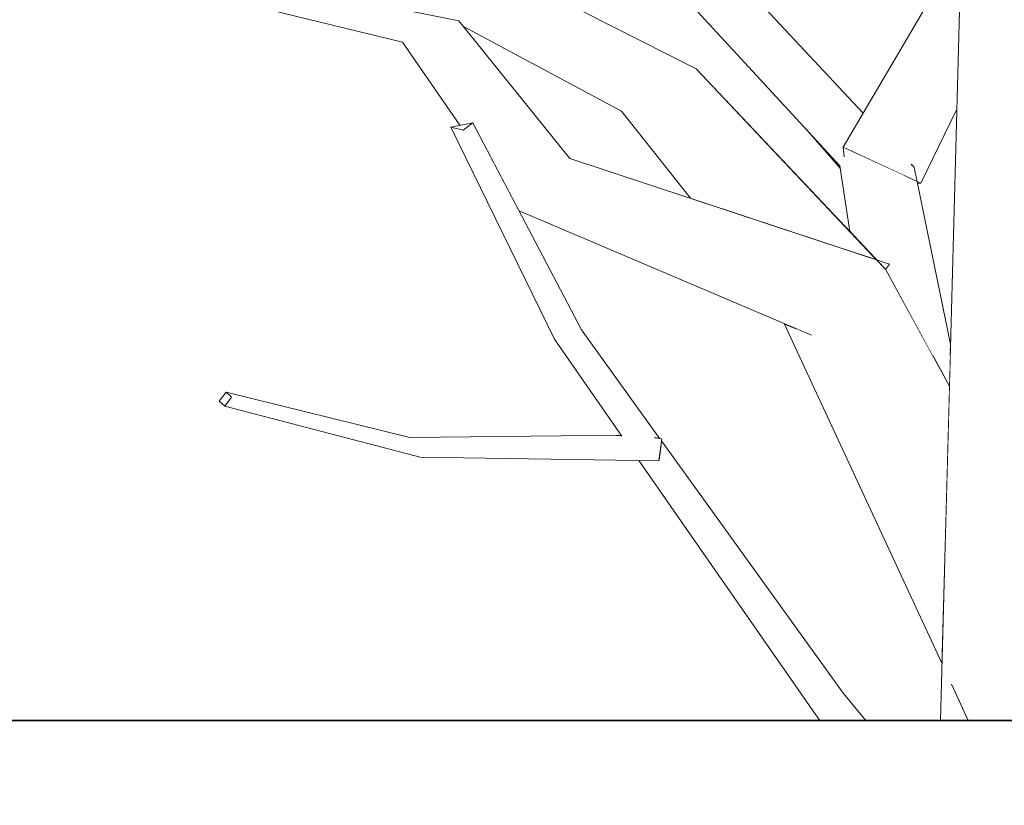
# Model space of a CAD drawing. Extents: x -289599 to -184549, y 66678 to 295474.
# Tile 177 of 256: x -265590 to -265411, y 71498 to 71641. Entities that reach past the tile are written whole.
import ezdxf

# ---------------------------------------------------------------- set-up
doc = ezdxf.new("R2010")
doc.units = 0
doc.header["$MEASUREMENT"] = 0
doc.linetypes.add('Wipeout_Contour', pattern=[1000, 0, -1000])
doc.layers.add('arch drzewa', color=8, linetype='Continuous')
doc.layers.add('Model stropy', color=8, linetype='Continuous')
doc.layers.add('arch drzewa_Nr_Pióra__4', color=8, linetype='Continuous', lineweight=9)
doc.layers.add('Model stropy_Nr_Pióra__26', color=8, linetype='Continuous', lineweight=35)

msp = doc.modelspace()

# ---------------------------------------------------------------- wipeouts: each hides what was drawn before it
at = {"color": 254, "linetype": 'Wipeout_Contour', "lineweight": 0, "ltscale": 1288804.357839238}
msp.add_wipeout([(-265466.85, 71656.11), (-265476.98, 71653.46), (-265437.49, 71622.04), (-265436.49, 71623.74)], dxfattribs=at).dxf.layer = 'arch drzewa'
at = {"color": 254, "linetype": 'Wipeout_Contour', "lineweight": 0, "ltscale": 1611046.548629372}
msp.add_wipeout([(-265487.66, 71584.39), (-265488.46, 71581.54), (-265475.46, 71564.59), (-265474.38, 71564.82), (-265473.41, 71564.64)], dxfattribs=at).dxf.layer = 'arch drzewa'
at = {"color": 254, "linetype": 'Wipeout_Contour', "lineweight": 0, "ltscale": 1926976.399866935}
msp.add_wipeout([(-266429.89, 71363.5), (-266079.89, 71363.5), (-266079.89, 71263.5), (-260835.35, 71263.5), (-260835.35, 71513.5), (-266429.89, 71513.5)], dxfattribs=at).dxf.layer = 'Model stropy'

# ---------------------------------------------------------------- next in the draw order: wipeouts: each hides what was drawn before it
at = {"color": 254, "linetype": 'Wipeout_Contour', "lineweight": 0, "ltscale": 2254987.102704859}
msp.add_wipeout([(-265418.99, 71642.2), (-265412.16, 71513.5), (-265404.66, 71513.5), (-265404.53, 71535.95), (-265409.47, 71578.99), (-265404.13, 71605.73), (-265403.93, 71641.28)], dxfattribs=at).dxf.layer = 'arch drzewa'
at = {"color": 254, "linetype": 'Wipeout_Contour', "lineweight": 0, "ltscale": 966717.341884}
msp.add_wipeout([(-265487.66, 71584.39), (-265507.37, 71621.98), (-265509.14, 71620.61)], dxfattribs=at).dxf.layer = 'arch drzewa'
at = {"color": 254, "linetype": 'Wipeout_Contour', "lineweight": 0, "ltscale": 1288620.25969103}
msp.add_wipeout([(-265440.04, 71518.41), (-265439.61, 71514.42), (-265438.64, 71513.5), (-265436.02, 71513.5)], dxfattribs=at).dxf.layer = 'arch drzewa'

# ---------------------------------------------------------------- next in the draw order: wipeouts: each hides what was drawn before it
at = {"color": 254, "linetype": 'Wipeout_Contour', "lineweight": 0, "ltscale": 1932838.942116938}
msp.add_wipeout([(-265422.45, 71513.5), (-265417.41, 71513.5), (-265420.24, 71519.6), (-265413.42, 71513.5), (-265412.16, 71513.5), (-265418.99, 71642.2)], dxfattribs=at).dxf.layer = 'arch drzewa'
at = {"color": 254, "linetype": 'Wipeout_Contour', "lineweight": 0, "ltscale": 966558.501338}
msp.add_wipeout([(-265473.42, 71561.92), (-265440.04, 71518.41), (-265473.12, 71564.24)], dxfattribs=at).dxf.layer = 'arch drzewa'
at = {"color": 254, "linetype": 'Wipeout_Contour', "lineweight": 0, "ltscale": 966466.378471}
msp.add_wipeout([(-265439.61, 71514.42), (-265438.79, 71513.5), (-265438.64, 71513.5)], dxfattribs=at).dxf.layer = 'arch drzewa'

# ---------------------------------------------------------------- next in the draw order: wipeouts: each hides what was drawn before it
at = {"color": 254, "linetype": 'Wipeout_Contour', "lineweight": 0, "ltscale": 1611030.938789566}
msp.add_wipeout([(-265488.46, 71581.54), (-265473.63, 71561.16), (-265475.48, 71564.4), (-265475.57, 71564.54), (-265475.46, 71564.59)], dxfattribs=at).dxf.layer = 'arch drzewa'
at = {"color": 254, "linetype": 'Wipeout_Contour', "lineweight": 0, "ltscale": 966463.770099}
msp.add_wipeout([(-265423.89, 71579.75), (-265420.82, 71574.14), (-265420.67, 71579.67)], dxfattribs=at).dxf.layer = 'arch drzewa'
at = {"color": 254, "linetype": 'Wipeout_Contour', "lineweight": 0, "ltscale": 966403.274147}
msp.add_wipeout([(-265420.24, 71519.6), (-265417.41, 71513.5), (-265413.42, 71513.5)], dxfattribs=at).dxf.layer = 'arch drzewa'
at = {"color": 254, "linetype": 'Wipeout_Contour', "lineweight": 0, "ltscale": 1288633.326093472}
msp.add_wipeout([(-265445.84, 71515.54), (-265443.45, 71513.5), (-265438.79, 71513.5), (-265439.61, 71514.42)], dxfattribs=at).dxf.layer = 'arch drzewa'

# ---------------------------------------------------------------- next in the draw order: linework, layer by layer
at = {"layer": 'arch drzewa_Nr_Pióra__4', "linetype": 'Continuous'}
msp.add_line((-265417.41, 71513.5), (-265420.46, 71520.06), dxfattribs=at)

# ---------------------------------------------------------------- next in the draw order: wipeouts: each hides what was drawn before it
at = {"color": 254, "linetype": 'Wipeout_Contour', "lineweight": 0, "ltscale": 2255173.28177519}
msp.add_wipeout([(-265440.7, 71614.16), (-265420.65, 71580.46), (-265420.61, 71581.81), (-265427.25, 71613.89), (-265429.31, 71613.93), (-265428.12, 71612), (-265433.26, 71614.01)], dxfattribs=at).dxf.layer = 'arch drzewa'
at = {"color": 254, "linetype": 'Wipeout_Contour', "lineweight": 0, "ltscale": 966482.534129}
msp.add_wipeout([(-265445.84, 71515.54), (-265444.37, 71513.5), (-265443.45, 71513.5)], dxfattribs=at).dxf.layer = 'arch drzewa'

# ---------------------------------------------------------------- next in the draw order: linework, layer by layer
at = {"layer": 'Model stropy_Nr_Pióra__26', "linetype": 'Continuous'}
msp.add_line((-266429.89, 71513.5), (-260835.35, 71513.5), dxfattribs=at)

# ---------------------------------------------------------------- next in the draw order: wipeouts: each hides what was drawn before it
at = {"color": 254, "linetype": 'Wipeout_Contour', "lineweight": 0, "ltscale": 2577331.655105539}
msp.add_wipeout([(-265440.7, 71614.16), (-265438.91, 71602.23), (-265434.06, 71597.09), (-265431.69, 71596.31), (-265432.41, 71595.34), (-265423.89, 71579.75), (-265420.67, 71579.67), (-265420.65, 71580.46)], dxfattribs=at).dxf.layer = 'arch drzewa'
at = {"color": 254, "linetype": 'Wipeout_Contour', "lineweight": 0, "ltscale": 1288714.599128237}
msp.add_wipeout([(-265473.42, 71561.92), (-265473.53, 71561.02), (-265439.61, 71514.42), (-265440.04, 71518.41)], dxfattribs=at).dxf.layer = 'arch drzewa'

# ---------------------------------------------------------------- next in the draw order: wipeouts: each hides what was drawn before it
at = {"color": 254, "linetype": 'Wipeout_Contour', "lineweight": 0, "ltscale": 1933127.195690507}
msp.add_wipeout([(-265476.98, 71653.46), (-265440.7, 71614.16), (-265433.26, 71614.01), (-265439.95, 71615.82), (-265440.14, 71617.54), (-265437.49, 71622.04)], dxfattribs=at).dxf.layer = 'arch drzewa'
at = {"color": 254, "linetype": 'Wipeout_Contour', "lineweight": 0, "ltscale": 1288667.284413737}
msp.add_wipeout([(-265418.9, 71647.31), (-265426, 71611.03), (-265419.47, 71624.41), (-265418.99, 71642.2)], dxfattribs=at).dxf.layer = 'arch drzewa'
at = {"color": 254, "linetype": 'Wipeout_Contour', "lineweight": 0, "ltscale": 966506.416833}
msp.add_wipeout([(-265427.72, 71614.27), (-265427.25, 71613.89), (-265427.66, 71614.33)], dxfattribs=at).dxf.layer = 'arch drzewa'
at = {"color": 254, "linetype": 'Wipeout_Contour', "lineweight": 0, "ltscale": 1933260.253572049}
msp.add_wipeout([(-265488.46, 71581.54), (-265492.58, 71582.72), (-265478.76, 71564.9), (-265476.75, 71564.52), (-265476.59, 71564.32), (-265473.63, 71561.16)], dxfattribs=at).dxf.layer = 'arch drzewa'

# ---------------------------------------------------------------- next in the draw order: wipeouts: each hides what was drawn before it
at = {"color": 254, "linetype": 'Wipeout_Contour', "lineweight": 0, "ltscale": 966552.733975}
msp.add_wipeout([(-265440.7, 71614.16), (-265446.85, 71620.82), (-265440.64, 71613.76)], dxfattribs=at).dxf.layer = 'arch drzewa'
at = {"color": 254, "linetype": 'Wipeout_Contour', "lineweight": 0, "ltscale": 966508.351249}
msp.add_wipeout([(-265427.72, 71614.27), (-265429.31, 71613.93), (-265427.25, 71613.89)], dxfattribs=at).dxf.layer = 'arch drzewa'
at = {"color": 254, "linetype": 'Wipeout_Contour', "lineweight": 0, "ltscale": 966638.9684}
msp.add_wipeout([(-265478.76, 71564.9), (-265492.58, 71582.72), (-265480.34, 71565.13)], dxfattribs=at).dxf.layer = 'arch drzewa'
at = {"color": 254, "linetype": 'Wipeout_Contour', "lineweight": 0, "ltscale": 1288808.865585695}
msp.add_wipeout([(-265475.57, 71564.54), (-265473.07, 71564.58), (-265474.38, 71564.82), (-265475.46, 71564.59)], dxfattribs=at).dxf.layer = 'arch drzewa'
at = {"color": 254, "linetype": 'Wipeout_Contour', "lineweight": 0, "ltscale": 1288758.528162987}
msp.add_wipeout([(-265473.58, 71560.63), (-265475.47, 71560.66), (-265439.61, 71514.42), (-265473.53, 71561.02)], dxfattribs=at).dxf.layer = 'arch drzewa'

# ---------------------------------------------------------------- next in the draw order: wipeouts: each hides what was drawn before it
at = {"color": 254, "linetype": 'Wipeout_Contour', "lineweight": 0, "ltscale": 3221701.361311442}
msp.add_wipeout([(-265418.79, 71653.85), (-265440.14, 71617.54), (-265428.12, 71612), (-265429.31, 71613.93), (-265427.72, 71614.27), (-265427.66, 71614.33), (-265427.25, 71613.89), (-265426.73, 71611.36), (-265426, 71611.03), (-265418.9, 71647.31)], dxfattribs=at).dxf.layer = 'arch drzewa'
at = {"color": 254, "linetype": 'Wipeout_Contour', "lineweight": 0, "ltscale": 966689.721214}
msp.add_wipeout([(-265509.14, 71620.61), (-265488.46, 71581.54), (-265487.66, 71584.39)], dxfattribs=at).dxf.layer = 'arch drzewa'
at = {"color": 254, "linetype": 'Wipeout_Contour', "lineweight": 0, "ltscale": 1288904.236676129}
msp.add_wipeout([(-265518.83, 71564.88), (-265516.14, 71563.9), (-265480.38, 71565.19), (-265480.44, 71565.27)], dxfattribs=at).dxf.layer = 'arch drzewa'
at = {"color": 254, "linetype": 'Wipeout_Contour', "lineweight": 0, "ltscale": 966606.904694}
msp.add_wipeout([(-265473.07, 71564.58), (-265475.57, 71564.54), (-265475.48, 71564.4)], dxfattribs=at).dxf.layer = 'arch drzewa'
at = {"color": 254, "linetype": 'Wipeout_Contour', "lineweight": 0, "ltscale": 1288724.609287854}
msp.add_wipeout([(-265475.47, 71560.66), (-265477.25, 71560.69), (-265445.84, 71515.54), (-265439.61, 71514.42)], dxfattribs=at).dxf.layer = 'arch drzewa'

# ---------------------------------------------------------------- next in the draw order: linework, layer by layer
at = {"layer": 'arch drzewa_Nr_Pióra__4', "linetype": 'Continuous'}
for p, q in [((-265436.02, 71513.5), (-265440.04, 71518.41)), ((-265444.37, 71513.5), (-265445.84, 71515.54))]:
    msp.add_line(p, q, dxfattribs=at)

# ---------------------------------------------------------------- next in the draw order: wipeouts: each hides what was drawn before it
at = {"color": 254, "linetype": 'Wipeout_Contour', "lineweight": 0, "ltscale": 966721.149536}
msp.add_wipeout([(-265488.46, 71581.54), (-265509.14, 71620.61), (-265511.4, 71621.19)], dxfattribs=at).dxf.layer = 'arch drzewa'
at = {"color": 254, "linetype": 'Wipeout_Contour', "lineweight": 0, "ltscale": 1288706.184219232}
msp.add_wipeout([(-265428.12, 71612), (-265440.14, 71617.54), (-265439.95, 71615.82), (-265433.26, 71614.01)], dxfattribs=at).dxf.layer = 'arch drzewa'
at = {"color": 254, "linetype": 'Wipeout_Contour', "lineweight": 0, "ltscale": 966500.817449}
msp.add_wipeout([(-265426, 71611.03), (-265426.73, 71611.36), (-265426.64, 71610.96)], dxfattribs=at).dxf.layer = 'arch drzewa'
at = {"color": 254, "linetype": 'Wipeout_Contour', "lineweight": 0, "ltscale": 1933003.907425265}
msp.add_wipeout([(-265448.71, 71584.62), (-265421.36, 71554.09), (-265420.82, 71574.14), (-265432.44, 71595.38), (-265436.34, 71594.05), (-265445.96, 71583.45)], dxfattribs=at).dxf.layer = 'arch drzewa'
at = {"color": 254, "linetype": 'Wipeout_Contour', "lineweight": 0, "ltscale": 966803.025462}
msp.add_wipeout([(-265518.83, 71564.88), (-265552.18, 71573.07), (-265551.2, 71572.18)], dxfattribs=at).dxf.layer = 'arch drzewa'
at = {"color": 254, "linetype": 'Wipeout_Contour', "lineweight": 0, "ltscale": 1611070.841379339}
msp.add_wipeout([(-265516.14, 71563.9), (-265476.75, 71564.52), (-265478.76, 71564.9), (-265480.34, 71565.13), (-265480.38, 71565.19)], dxfattribs=at).dxf.layer = 'arch drzewa'

# ---------------------------------------------------------------- next in the draw order: linework, layer by layer
at = {"layer": 'arch drzewa_Nr_Pióra__4', "linetype": 'Continuous'}
for p, q in [((-265426, 71611.03), (-265419.47, 71624.41)), ((-265427.25, 71613.89), (-265427.78, 71614.46)), ((-265426.64, 71610.96), (-265426, 71611.03))]:
    msp.add_line(p, q, dxfattribs=at)

# ---------------------------------------------------------------- next in the draw order: wipeouts: each hides what was drawn before it
at = {"color": 254, "linetype": 'Wipeout_Contour', "lineweight": 0, "ltscale": 1288779.004341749}
msp.add_wipeout([(-265480.41, 71624.1), (-265436.83, 71598.01), (-265434.06, 71597.09), (-265466.83, 71631.77)], dxfattribs=at).dxf.layer = 'arch drzewa'
at = {"color": 254, "linetype": 'Wipeout_Contour', "lineweight": 0, "ltscale": 966696.26208}
msp.add_wipeout([(-265511.4, 71621.19), (-265492.58, 71582.72), (-265488.46, 71581.54)], dxfattribs=at).dxf.layer = 'arch drzewa'
at = {"color": 254, "linetype": 'Wipeout_Contour', "lineweight": 0, "ltscale": 1288656.442247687}
msp.add_wipeout([(-265450.86, 71585.53), (-265422.17, 71523.76), (-265421.36, 71554.09), (-265448.71, 71584.62)], dxfattribs=at).dxf.layer = 'arch drzewa'
at = {"color": 254, "linetype": 'Wipeout_Contour', "lineweight": 0, "ltscale": 1288893.859875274}
msp.add_wipeout([(-265516.14, 71563.9), (-265516.97, 71561.27), (-265476.59, 71564.32), (-265476.75, 71564.52)], dxfattribs=at).dxf.layer = 'arch drzewa'

# ---------------------------------------------------------------- next in the draw order: linework, layer by layer
at = {"layer": 'arch drzewa_Nr_Pióra__4', "linetype": 'Continuous'}
for p, q in [((-265422.45, 71513.5), (-265418.99, 71642.2)), ((-265420.61, 71581.81), (-265427.25, 71613.89))]:
    msp.add_line(p, q, dxfattribs=at)

# ---------------------------------------------------------------- next in the draw order: wipeouts: each hides what was drawn before it
at = {"color": 254, "linetype": 'Wipeout_Contour', "lineweight": 0, "ltscale": 2900761.408352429}
msp.add_wipeout([(-265577.28, 71681.25), (-265576.53, 71678.86), (-265575.99, 71678.36), (-265570.87, 71673.86), (-265555.06, 71667.46), (-265553.79, 71667.54), (-265553.63, 71666.89), (-265466.83, 71631.77), (-265573.06, 71685.62)], dxfattribs=at).dxf.layer = 'arch drzewa'
at = {"color": 254, "linetype": 'Wipeout_Contour', "lineweight": 0, "ltscale": 966602.81931}
msp.add_wipeout([(-265436.83, 71598.01), (-265480.41, 71624.1), (-265467.87, 71608.28)], dxfattribs=at).dxf.layer = 'arch drzewa'
at = {"color": 254, "linetype": 'Wipeout_Contour', "lineweight": 0, "ltscale": 966749.714435}
msp.add_wipeout([(-265507.37, 71621.98), (-265511.4, 71621.19), (-265509.14, 71620.61)], dxfattribs=at).dxf.layer = 'arch drzewa'
at = {"color": 254, "linetype": 'Wipeout_Contour', "lineweight": 0, "ltscale": 1610852.280216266}
msp.add_wipeout([(-265434.34, 71596.52), (-265432.44, 71595.38), (-265433.96, 71597), (-265434.25, 71596.68), (-265434.21, 71596.67)], dxfattribs=at).dxf.layer = 'arch drzewa'
at = {"color": 254, "linetype": 'Wipeout_Contour', "lineweight": 0, "ltscale": 1933253.587682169}
msp.add_wipeout([(-265516.97, 71561.27), (-265473.58, 71560.63), (-265473.07, 71564.58), (-265475.48, 71564.4), (-265473.63, 71561.16), (-265476.59, 71564.32)], dxfattribs=at).dxf.layer = 'arch drzewa'

# ---------------------------------------------------------------- next in the draw order: linework, layer by layer
at = {"layer": 'arch drzewa_Nr_Pióra__4', "linetype": 'Continuous'}
for p, q in [((-265440.14, 71617.54), (-265418.79, 71653.85)), ((-265474.42, 71564.83), (-265473.07, 71564.58)), ((-265473.07, 71564.58), (-265473.58, 71560.63)), ((-265440.04, 71518.41), (-265473.12, 71564.24)), ((-265445.84, 71515.54), (-265477.25, 71560.69))]:
    msp.add_line(p, q, dxfattribs=at)

# ---------------------------------------------------------------- next in the draw order: wipeouts: each hides what was drawn before it
at = {"color": 254, "linetype": 'Wipeout_Contour', "lineweight": 0, "ltscale": 2255806.168127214}
msp.add_wipeout([(-265466.83, 71631.77), (-265553.63, 71666.89), (-265552.63, 71662.81), (-265511.67, 71640.85), (-265509.91, 71640.5), (-265509.07, 71639.46), (-265480.41, 71624.1)], dxfattribs=at).dxf.layer = 'arch drzewa'
at = {"color": 254, "linetype": 'Wipeout_Contour', "lineweight": 0, "ltscale": 966512.682582}
msp.add_wipeout([(-265434.34, 71596.52), (-265436.34, 71594.05), (-265432.44, 71595.38)], dxfattribs=at).dxf.layer = 'arch drzewa'
at = {"color": 254, "linetype": 'Wipeout_Contour', "lineweight": 0, "ltscale": 966766.512727}
msp.add_wipeout([(-265551.2, 71572.18), (-265516.14, 71563.9), (-265518.83, 71564.88)], dxfattribs=at).dxf.layer = 'arch drzewa'

# ---------------------------------------------------------------- next in the draw order: linework, layer by layer
at = {"layer": 'arch drzewa_Nr_Pióra__4', "linetype": 'Continuous'}
msp.add_line((-265436.49, 71623.74), (-265466.85, 71656.11), dxfattribs=at)

# ---------------------------------------------------------------- next in the draw order: wipeouts: each hides what was drawn before it
at = {"color": 254, "linetype": 'Wipeout_Contour', "lineweight": 0, "ltscale": 2255382.933644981}
msp.add_wipeout([(-265489.75, 71615.51), (-265499, 71606.01), (-265498.98, 71605.97), (-265434.25, 71596.68), (-265433.96, 71597), (-265433.57, 71596.58), (-265431.69, 71596.31)], dxfattribs=at).dxf.layer = 'arch drzewa'
at = {"color": 254, "linetype": 'Wipeout_Contour', "lineweight": 0, "ltscale": 966799.803868}
msp.add_wipeout([(-265516.14, 71563.9), (-265551.2, 71572.18), (-265552.46, 71570.53)], dxfattribs=at).dxf.layer = 'arch drzewa'

# ---------------------------------------------------------------- next in the draw order: linework, layer by layer
at = {"layer": 'arch drzewa_Nr_Pióra__4', "linetype": 'Continuous'}
for p, q in [((-265440.7, 71614.16), (-265476.98, 71653.46)), ((-265467.87, 71608.28), (-265480.41, 71624.1)), ((-265440.64, 71613.76), (-265446.85, 71620.82)), ((-265426, 71611.03), (-265440.14, 71617.54)), ((-265440.14, 71617.54), (-265439.95, 71615.78)), ((-265440.7, 71614.16), (-265440.66, 71614.12))]:
    msp.add_line(p, q, dxfattribs=at)

# ---------------------------------------------------------------- next in the draw order: wipeouts: each hides what was drawn before it
at = {"color": 254, "linetype": 'Wipeout_Contour', "lineweight": 0, "ltscale": 966748.863496}
msp.add_wipeout([(-265489.75, 71615.51), (-265509.91, 71640.5), (-265520.18, 71636.6)], dxfattribs=at).dxf.layer = 'arch drzewa'
at = {"color": 254, "linetype": 'Wipeout_Contour', "lineweight": 0, "ltscale": 1610995.419587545}
msp.add_wipeout([(-265434.21, 71596.67), (-265498.98, 71605.97), (-265498.97, 71605.96), (-265445.96, 71583.45), (-265436.34, 71594.05)], dxfattribs=at).dxf.layer = 'arch drzewa'
at = {"color": 254, "linetype": 'Wipeout_Contour', "lineweight": 0, "ltscale": 966764.737643}
msp.add_wipeout([(-265552.46, 71570.53), (-265516.97, 71561.27), (-265516.14, 71563.9)], dxfattribs=at).dxf.layer = 'arch drzewa'

# ---------------------------------------------------------------- next in the draw order: linework, layer by layer
at = {"layer": 'arch drzewa_Nr_Pióra__4', "linetype": 'Continuous'}
for p, q in [((-265438.91, 71602.23), (-265440.7, 71614.16)), ((-265422.17, 71523.76), (-265450.86, 71585.53)), ((-265473.41, 71564.64), (-265487.66, 71584.39)), ((-265480.33, 71565.11), (-265492.58, 71582.72)), ((-265480.44, 71565.27), (-265518.83, 71564.88)), ((-265473.58, 71560.63), (-265516.97, 71561.27))]:
    msp.add_line(p, q, dxfattribs=at)

# ---------------------------------------------------------------- next in the draw order: wipeouts: each hides what was drawn before it
at = {"color": 254, "linetype": 'Wipeout_Contour', "lineweight": 0, "ltscale": 1611396.110901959}
msp.add_wipeout([(-265538.14, 71644.82), (-265543.6, 71642.62), (-265509.91, 71640.5), (-265539.61, 71646.45), (-265538.68, 71645.67)], dxfattribs=at).dxf.layer = 'arch drzewa'
at = {"color": 254, "linetype": 'Wipeout_Contour', "lineweight": 0, "ltscale": 1611228.397802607}
msp.add_wipeout([(-265489.75, 71615.51), (-265520.18, 71636.6), (-265509.76, 71621.51), (-265507.37, 71621.98), (-265499, 71606.01)], dxfattribs=at).dxf.layer = 'arch drzewa'
at = {"color": 254, "linetype": 'Wipeout_Contour', "lineweight": 0, "ltscale": 1288677.130076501}
msp.add_wipeout([(-265431.69, 71596.31), (-265433.57, 71596.58), (-265432.44, 71595.38), (-265432.41, 71595.34)], dxfattribs=at).dxf.layer = 'arch drzewa'
at = {"color": 254, "linetype": 'Wipeout_Contour', "lineweight": 0, "ltscale": 1289117.823739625}
msp.add_wipeout([(-265552.18, 71573.07), (-265553.44, 71571.42), (-265552.46, 71570.53), (-265551.2, 71572.18)], dxfattribs=at).dxf.layer = 'arch drzewa'

# ---------------------------------------------------------------- next in the draw order: linework, layer by layer
at = {"layer": 'arch drzewa_Nr_Pióra__4', "linetype": 'Continuous'}
for p, q in [((-265432.44, 71595.38), (-265466.83, 71631.77)), ((-265511.4, 71621.19), (-265507.37, 71621.98)), ((-265507.37, 71621.98), (-265509.14, 71620.61)), ((-265487.66, 71584.39), (-265507.37, 71621.98)), ((-265509.14, 71620.61), (-265511.4, 71621.19)), ((-265492.58, 71582.72), (-265511.4, 71621.19)), ((-265431.69, 71596.31), (-265489.75, 71615.51)), ((-265445.86, 71583.41), (-265498.97, 71605.96)), ((-265431.69, 71596.31), (-265432.41, 71595.34)), ((-265420.82, 71574.14), (-265432.44, 71595.38)), ((-265553.44, 71571.42), (-265552.18, 71573.07)), ((-265552.18, 71573.07), (-265551.2, 71572.18)), ((-265518.83, 71564.88), (-265552.18, 71573.07)), ((-265552.46, 71570.53), (-265553.44, 71571.42)), ((-265551.2, 71572.18), (-265552.46, 71570.53)), ((-265516.97, 71561.27), (-265552.46, 71570.53))]:
    msp.add_line(p, q, dxfattribs=at)

# ---------------------------------------------------------------- next in the draw order: wipeouts: each hides what was drawn before it
at = {"color": 254, "linetype": 'Wipeout_Contour', "lineweight": 0, "ltscale": 1289096.468382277}
msp.add_wipeout([(-265543.6, 71642.62), (-265544.08, 71642.43), (-265520.18, 71636.6), (-265509.91, 71640.5)], dxfattribs=at).dxf.layer = 'arch drzewa'

# ---------------------------------------------------------------- next in the draw order: linework, layer by layer
at = {"layer": 'arch drzewa_Nr_Pióra__4', "linetype": 'Continuous'}
for p, q in [((-265466.83, 71631.77), (-265573.06, 71685.62)), ((-265509.91, 71640.5), (-265539.66, 71646.46)), ((-265520.18, 71636.6), (-265544.08, 71642.43)), ((-265489.75, 71615.51), (-265509.91, 71640.5)), ((-265480.41, 71624.1), (-265509.07, 71639.46)), ((-265509.76, 71621.51), (-265520.18, 71636.6))]:
    msp.add_line(p, q, dxfattribs=at)

doc.saveas('drawing.dxf')
